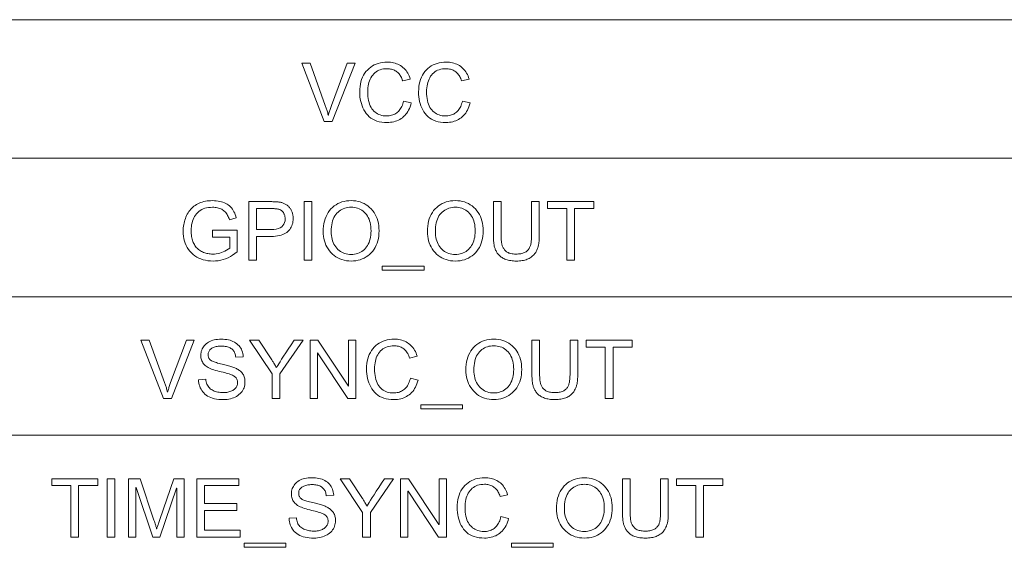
# Model space of a CAD drawing. Extents: x 0 to 841, y 0 to 594.
# Tile 52 of 69: x 768 to 802, y 373 to 391. Entities that reach past the tile are written whole.
import ezdxf

# ---------------------------------------------------------------- set-up
doc = ezdxf.new("R2010")
doc.units = 0

msp = doc.modelspace()

# ---------------------------------------------------------------- linework, layer by layer
at = {"color": 7, "lineweight": 13}
for p, q in [((726.261, 391.494), (821.047, 391.494)), ((726.261, 386.75), (821.047, 386.75)), ((726.261, 382.007), (821.047, 382.007)), ((726.261, 377.263), (821.047, 377.263))]:
    msp.add_line(p, q, dxfattribs=at)
for points in [[(779.994, 390.008), (779.211, 388.008), (778.941, 388.008), (778.166, 390.008), (778.451, 390.008), (778.971, 388.555), (778.983, 388.526), (778.994, 388.497), (779.005, 388.467), (779.016, 388.436), (779.026, 388.404), (779.037, 388.37), (779.047, 388.336), (779.056, 388.301), (779.066, 388.265), (779.075, 388.229), (779.08, 388.229), (779.089, 388.261), (779.097, 388.293), (779.107, 388.325), (779.116, 388.357), (779.127, 388.39), (779.137, 388.423), (779.148, 388.455), (779.16, 388.488), (779.172, 388.521), (779.184, 388.555), (779.726, 390.008)], [(781.922, 388.642), (781.903, 388.576), (781.882, 388.514), (781.858, 388.455), (781.831, 388.4), (781.802, 388.348), (781.77, 388.299), (781.736, 388.254), (781.699, 388.212), (781.659, 388.174), (781.617, 388.139), (781.573, 388.108), (781.527, 388.08), (781.479, 388.055), (781.429, 388.033), (781.378, 388.015), (781.325, 388), (781.27, 387.988), (781.213, 387.98), (781.155, 387.975), (781.095, 387.973), (781, 387.977), (780.909, 387.986), (780.825, 388.001), (780.745, 388.023), (780.671, 388.05), (780.602, 388.084), (780.538, 388.124), (780.48, 388.17), (780.427, 388.223), (780.38, 388.281), (780.337, 388.344), (780.299, 388.409), (780.265, 388.477), (780.236, 388.547), (780.211, 388.62), (780.191, 388.695), (780.175, 388.773), (780.164, 388.853), (780.157, 388.936), (780.155, 389.021), (780.158, 389.115), (780.166, 389.204), (780.179, 389.29), (780.197, 389.371), (780.221, 389.448), (780.25, 389.521), (780.285, 389.59), (780.324, 389.654), (780.369, 389.715), (780.419, 389.771), (780.474, 389.822), (780.531, 389.868), (780.591, 389.909), (780.655, 389.944), (780.721, 389.974), (780.79, 389.998), (780.863, 390.017), (780.938, 390.031), (781.016, 390.039), (781.098, 390.042), (781.155, 390.04), (781.211, 390.036), (781.266, 390.028), (781.318, 390.018), (781.369, 390.004), (781.418, 389.988), (781.465, 389.969), (781.511, 389.947), (781.555, 389.921), (781.597, 389.893), (781.638, 389.862), (781.675, 389.828), (781.711, 389.791), (781.743, 389.752), (781.774, 389.71), (781.801, 389.665), (781.827, 389.617), (781.85, 389.567), (781.87, 389.514), (781.888, 389.458), (781.629, 389.396), (781.615, 389.437), (781.6, 389.476), (781.583, 389.512), (781.565, 389.547), (781.546, 389.579), (781.526, 389.61), (781.504, 389.638), (781.48, 389.664), (781.456, 389.688), (781.429, 389.71), (781.402, 389.73), (781.373, 389.748), (781.343, 389.764), (781.312, 389.777), (781.279, 389.789), (781.245, 389.798), (781.21, 389.806), (781.173, 389.811), (781.135, 389.814), (781.095, 389.815), (781.031, 389.813), (780.971, 389.807), (780.913, 389.796), (780.859, 389.781), (780.807, 389.762), (780.759, 389.738), (780.714, 389.71), (780.673, 389.678), (780.634, 389.641), (780.599, 389.6), (780.566, 389.556), (780.538, 389.509), (780.512, 389.458), (780.49, 389.405), (780.472, 389.349), (780.457, 389.29), (780.445, 389.228), (780.436, 389.163), (780.431, 389.095), (780.429, 389.024), (780.431, 388.943), (780.437, 388.866), (780.445, 388.793), (780.458, 388.724), (780.474, 388.66), (780.494, 388.6), (780.517, 388.544), (780.543, 388.493), (780.574, 388.446), (780.607, 388.403), (780.644, 388.365), (780.683, 388.33), (780.724, 388.3), (780.767, 388.273), (780.813, 388.251), (780.86, 388.232), (780.91, 388.218), (780.962, 388.208), (781.016, 388.202), (781.072, 388.2), (781.118, 388.201), (781.162, 388.205), (781.205, 388.211), (781.246, 388.22), (781.285, 388.232), (781.322, 388.246), (781.357, 388.262), (781.391, 388.281), (781.423, 388.303), (781.453, 388.327), (781.482, 388.353), (781.508, 388.383), (781.533, 388.414), (781.557, 388.449), (781.578, 388.486), (781.598, 388.525), (781.616, 388.567), (781.632, 388.612), (781.646, 388.659), (781.659, 388.709)], [(783.94, 388.642), (783.921, 388.576), (783.9, 388.514), (783.876, 388.455), (783.849, 388.4), (783.82, 388.348), (783.788, 388.299), (783.754, 388.254), (783.717, 388.212), (783.677, 388.174), (783.635, 388.139), (783.59, 388.108), (783.544, 388.08), (783.496, 388.055), (783.447, 388.033), (783.396, 388.015), (783.342, 388), (783.288, 387.988), (783.231, 387.98), (783.173, 387.975), (783.113, 387.973), (783.017, 387.977), (782.927, 387.986), (782.842, 388.001), (782.763, 388.023), (782.688, 388.05), (782.62, 388.084), (782.556, 388.124), (782.498, 388.17), (782.445, 388.223), (782.397, 388.281), (782.355, 388.344), (782.317, 388.409), (782.283, 388.477), (782.254, 388.547), (782.229, 388.62), (782.209, 388.695), (782.193, 388.773), (782.182, 388.853), (782.175, 388.936), (782.173, 389.021), (782.176, 389.115), (782.184, 389.204), (782.197, 389.29), (782.215, 389.371), (782.239, 389.448), (782.268, 389.521), (782.302, 389.59), (782.342, 389.654), (782.387, 389.715), (782.437, 389.771), (782.491, 389.822), (782.549, 389.868), (782.609, 389.909), (782.672, 389.944), (782.739, 389.974), (782.808, 389.998), (782.88, 390.017), (782.956, 390.031), (783.034, 390.039), (783.116, 390.042), (783.173, 390.04), (783.229, 390.036), (783.283, 390.028), (783.336, 390.018), (783.386, 390.004), (783.436, 389.988), (783.483, 389.969), (783.529, 389.947), (783.573, 389.921), (783.615, 389.893), (783.655, 389.862), (783.693, 389.828), (783.728, 389.791), (783.761, 389.752), (783.791, 389.71), (783.819, 389.665), (783.844, 389.617), (783.867, 389.567), (783.888, 389.514), (783.906, 389.458), (783.646, 389.396), (783.633, 389.437), (783.617, 389.476), (783.601, 389.512), (783.583, 389.547), (783.564, 389.579), (783.543, 389.61), (783.521, 389.638), (783.498, 389.664), (783.473, 389.688), (783.447, 389.71), (783.42, 389.73), (783.391, 389.748), (783.361, 389.764), (783.33, 389.777), (783.297, 389.789), (783.263, 389.798), (783.227, 389.806), (783.19, 389.811), (783.152, 389.814), (783.113, 389.815), (783.049, 389.813), (782.988, 389.807), (782.931, 389.796), (782.876, 389.781), (782.825, 389.762), (782.777, 389.738), (782.732, 389.71), (782.69, 389.678), (782.652, 389.641), (782.616, 389.6), (782.584, 389.556), (782.555, 389.509), (782.53, 389.458), (782.508, 389.405), (782.49, 389.349), (782.474, 389.29), (782.462, 389.228), (782.454, 389.163), (782.449, 389.095), (782.447, 389.024), (782.449, 388.943), (782.454, 388.866), (782.463, 388.793), (782.476, 388.724), (782.492, 388.66), (782.511, 388.6), (782.534, 388.544), (782.561, 388.493), (782.591, 388.446), (782.625, 388.403), (782.662, 388.365), (782.701, 388.33), (782.742, 388.3), (782.785, 388.273), (782.83, 388.251), (782.878, 388.232), (782.928, 388.218), (782.979, 388.208), (783.034, 388.202), (783.09, 388.2), (783.136, 388.201), (783.18, 388.205), (783.223, 388.211), (783.263, 388.22), (783.302, 388.232), (783.34, 388.246), (783.375, 388.262), (783.409, 388.281), (783.441, 388.303), (783.471, 388.327), (783.5, 388.353), (783.526, 388.383), (783.551, 388.414), (783.574, 388.449), (783.596, 388.486), (783.615, 388.525), (783.633, 388.567), (783.649, 388.612), (783.664, 388.659), (783.676, 388.709)], [(775.953, 383.544), (775.877, 383.484), (775.799, 383.431), (775.72, 383.384), (775.64, 383.343), (775.558, 383.308), (775.474, 383.28), (775.389, 383.258), (775.303, 383.242), (775.216, 383.233), (775.127, 383.23), (775.036, 383.233), (774.95, 383.241), (774.867, 383.255), (774.787, 383.275), (774.711, 383.3), (774.639, 383.331), (774.57, 383.367), (774.505, 383.409), (774.443, 383.457), (774.385, 383.51), (774.332, 383.568), (774.284, 383.63), (774.241, 383.695), (774.205, 383.764), (774.174, 383.837), (774.148, 383.913), (774.129, 383.993), (774.115, 384.077), (774.106, 384.165), (774.103, 384.256), (774.104, 384.312), (774.108, 384.368), (774.114, 384.423), (774.122, 384.477), (774.132, 384.53), (774.145, 384.582), (774.16, 384.634), (774.177, 384.685), (774.197, 384.735), (774.219, 384.785), (774.243, 384.832), (774.269, 384.878), (774.298, 384.921), (774.328, 384.963), (774.361, 385.002), (774.396, 385.039), (774.433, 385.073), (774.473, 385.106), (774.515, 385.136), (774.558, 385.164), (774.604, 385.189), (774.652, 385.212), (774.702, 385.232), (774.754, 385.25), (774.808, 385.265), (774.864, 385.277), (774.922, 385.286), (774.982, 385.293), (775.044, 385.297), (775.107, 385.298), (775.174, 385.297), (775.237, 385.292), (775.298, 385.285), (775.356, 385.274), (775.411, 385.261), (775.464, 385.245), (775.514, 385.226), (775.561, 385.203), (775.606, 385.178), (775.648, 385.15), (775.688, 385.119), (775.725, 385.085), (775.759, 385.048), (775.79, 385.008), (775.819, 384.965), (775.845, 384.919), (775.869, 384.87), (775.89, 384.819), (775.908, 384.764), (775.923, 384.706), (775.686, 384.639), (775.674, 384.681), (775.66, 384.721), (775.644, 384.759), (775.627, 384.795), (775.608, 384.828), (775.587, 384.859), (775.564, 384.889), (775.54, 384.916), (775.513, 384.94), (775.485, 384.963), (775.456, 384.984), (775.424, 385.002), (775.391, 385.019), (775.355, 385.033), (775.319, 385.045), (775.28, 385.054), (775.239, 385.062), (775.197, 385.067), (775.153, 385.071), (775.107, 385.072), (775.037, 385.069), (774.97, 385.063), (774.906, 385.052), (774.847, 385.036), (774.79, 385.016), (774.737, 384.992), (774.688, 384.963), (774.643, 384.93), (774.6, 384.893), (774.562, 384.851), (774.527, 384.805), (774.495, 384.757), (774.468, 384.706), (774.444, 384.652), (774.424, 384.596), (774.407, 384.536), (774.394, 384.474), (774.385, 384.41), (774.379, 384.342), (774.378, 384.272), (774.378, 384.22), (774.381, 384.169), (774.386, 384.12), (774.392, 384.073), (774.4, 384.027), (774.41, 383.984), (774.421, 383.942), (774.435, 383.902), (774.45, 383.864), (774.467, 383.827), (774.486, 383.793), (774.506, 383.76), (774.528, 383.729), (774.552, 383.699), (774.578, 383.672), (774.605, 383.646), (774.634, 383.622), (774.665, 383.599), (774.697, 383.578), (774.732, 383.559), (774.767, 383.542), (774.803, 383.527), (774.84, 383.513), (774.877, 383.501), (774.915, 383.491), (774.953, 383.483), (774.992, 383.477), (775.032, 383.472), (775.072, 383.47), (775.113, 383.469), (775.175, 383.471), (775.237, 383.477), (775.297, 383.487), (775.357, 383.502), (775.416, 383.52), (775.474, 383.543), (775.531, 383.57), (775.587, 383.601), (775.642, 383.636), (775.697, 383.675), (775.697, 384.046), (775.107, 384.046), (775.107, 384.285), (775.953, 384.285)], [(776.348, 385.264), (777.102, 385.264), (777.137, 385.264), (777.172, 385.263), (777.205, 385.262), (777.237, 385.261), (777.268, 385.26), (777.299, 385.258), (777.328, 385.255), (777.356, 385.253), (777.383, 385.25), (777.41, 385.246), (777.435, 385.242), (777.46, 385.237), (777.485, 385.231), (777.51, 385.223), (777.534, 385.214), (777.558, 385.205), (777.581, 385.194), (777.604, 385.182), (777.627, 385.169), (777.649, 385.154), (777.671, 385.139), (777.691, 385.122), (777.711, 385.105), (777.729, 385.086), (777.746, 385.067), (777.762, 385.046), (777.777, 385.024), (777.791, 385.001), (777.804, 384.977), (777.816, 384.952), (777.827, 384.927), (777.837, 384.901), (777.845, 384.875), (777.852, 384.848), (777.859, 384.822), (777.864, 384.795), (777.868, 384.768), (777.871, 384.741), (777.872, 384.713), (777.873, 384.686), (777.871, 384.631), (777.866, 384.579), (777.857, 384.529), (777.844, 384.482), (777.828, 384.436), (777.809, 384.393), (777.786, 384.352), (777.759, 384.313), (777.729, 384.276), (777.695, 384.242), (777.657, 384.21), (777.615, 384.181), (777.569, 384.156), (777.518, 384.135), (777.463, 384.116), (777.404, 384.101), (777.34, 384.089), (777.272, 384.081), (777.2, 384.076), (777.124, 384.074), (776.612, 384.074), (776.612, 383.264), (776.348, 383.264)], [(778.518, 383.264), (778.252, 383.264), (778.252, 385.264), (778.518, 385.264)], [(779.862, 385.298), (779.944, 385.295), (780.024, 385.287), (780.1, 385.272), (780.174, 385.253), (780.244, 385.227), (780.311, 385.195), (780.375, 385.158), (780.436, 385.116), (780.494, 385.067), (780.549, 385.013), (780.6, 384.954), (780.646, 384.892), (780.686, 384.826), (780.721, 384.756), (780.75, 384.683), (780.774, 384.606), (780.793, 384.525), (780.806, 384.441), (780.814, 384.353), (780.817, 384.261), (780.814, 384.17), (780.806, 384.083), (780.793, 383.999), (780.774, 383.918), (780.75, 383.842), (780.72, 383.769), (780.685, 383.699), (780.645, 383.634), (780.599, 383.571), (780.548, 383.513), (780.493, 383.459), (780.435, 383.411), (780.373, 383.369), (780.309, 383.332), (780.242, 383.301), (780.172, 383.275), (780.099, 383.255), (780.023, 383.241), (779.944, 383.233), (779.862, 383.23), (779.777, 383.233), (779.696, 383.242), (779.618, 383.256), (779.543, 383.277), (779.472, 383.303), (779.404, 383.336), (779.339, 383.374), (779.278, 383.418), (779.22, 383.468), (779.166, 383.523), (779.116, 383.583), (779.071, 383.646), (779.032, 383.711), (778.998, 383.779), (778.969, 383.849), (778.945, 383.922), (778.927, 383.997), (778.913, 384.076), (778.905, 384.156), (778.903, 384.239), (778.905, 384.336), (778.913, 384.428), (778.927, 384.516), (778.945, 384.6), (778.969, 384.68), (778.999, 384.755), (779.034, 384.826), (779.073, 384.893), (779.119, 384.956), (779.169, 385.015), (779.224, 385.069), (779.283, 385.117), (779.344, 385.159), (779.408, 385.196), (779.476, 385.227), (779.547, 385.253), (779.621, 385.273), (779.698, 385.287), (779.778, 385.295)], [(783.432, 385.298), (783.515, 385.295), (783.594, 385.287), (783.67, 385.272), (783.744, 385.253), (783.814, 385.227), (783.881, 385.195), (783.946, 385.158), (784.007, 385.116), (784.065, 385.067), (784.12, 385.013), (784.171, 384.954), (784.216, 384.892), (784.256, 384.826), (784.291, 384.756), (784.32, 384.683), (784.344, 384.606), (784.363, 384.525), (784.376, 384.441), (784.384, 384.353), (784.387, 384.261), (784.384, 384.17), (784.376, 384.083), (784.363, 383.999), (784.344, 383.918), (784.32, 383.842), (784.29, 383.769), (784.255, 383.699), (784.215, 383.634), (784.169, 383.571), (784.118, 383.513), (784.063, 383.459), (784.005, 383.411), (783.944, 383.369), (783.88, 383.332), (783.812, 383.301), (783.742, 383.275), (783.669, 383.255), (783.593, 383.241), (783.514, 383.233), (783.432, 383.23), (783.347, 383.233), (783.266, 383.242), (783.188, 383.256), (783.113, 383.277), (783.042, 383.303), (782.974, 383.336), (782.91, 383.374), (782.848, 383.418), (782.791, 383.468), (782.736, 383.523), (782.686, 383.583), (782.642, 383.646), (782.602, 383.711), (782.568, 383.779), (782.539, 383.849), (782.515, 383.922), (782.497, 383.997), (782.484, 384.076), (782.476, 384.156), (782.473, 384.239), (782.476, 384.336), (782.484, 384.428), (782.497, 384.516), (782.516, 384.6), (782.54, 384.68), (782.569, 384.755), (782.604, 384.826), (782.644, 384.893), (782.689, 384.956), (782.74, 385.015), (782.795, 385.069), (782.853, 385.117), (782.914, 385.159), (782.979, 385.196), (783.046, 385.227), (783.117, 385.253), (783.191, 385.273), (783.268, 385.287), (783.349, 385.295)], [(786.309, 384.107), (786.309, 384.077), (786.309, 384.046), (786.308, 384.017), (786.307, 383.988), (786.305, 383.959), (786.303, 383.931), (786.301, 383.903), (786.298, 383.875), (786.296, 383.848), (786.292, 383.822), (786.288, 383.796), (786.283, 383.769), (786.277, 383.743), (786.27, 383.716), (786.261, 383.689), (786.252, 383.662), (786.241, 383.635), (786.229, 383.608), (786.216, 383.58), (786.202, 383.553), (786.187, 383.525), (786.169, 383.499), (786.15, 383.474), (786.129, 383.449), (786.106, 383.426), (786.082, 383.403), (786.055, 383.381), (786.027, 383.361), (785.997, 383.341), (785.965, 383.322), (785.931, 383.305), (785.895, 383.289), (785.856, 383.275), (785.816, 383.263), (785.773, 383.253), (785.728, 383.245), (785.681, 383.238), (785.632, 383.234), (785.58, 383.231), (785.526, 383.23), (785.474, 383.231), (785.423, 383.233), (785.375, 383.237), (785.329, 383.243), (785.285, 383.25), (785.243, 383.259), (785.203, 383.27), (785.165, 383.282), (785.129, 383.296), (785.095, 383.312), (785.063, 383.329), (785.033, 383.346), (785.005, 383.365), (784.978, 383.385), (784.953, 383.406), (784.93, 383.427), (784.909, 383.45), (784.889, 383.473), (784.871, 383.498), (784.855, 383.523), (784.84, 383.549), (784.827, 383.576), (784.814, 383.602), (784.803, 383.629), (784.792, 383.656), (784.783, 383.683), (784.775, 383.71), (784.768, 383.738), (784.762, 383.765), (784.758, 383.793), (784.753, 383.822), (784.75, 383.851), (784.747, 383.881), (784.744, 383.911), (784.742, 383.942), (784.74, 383.974), (784.738, 384.006), (784.737, 384.039), (784.737, 384.073), (784.736, 384.107), (784.736, 385.264), (785.001, 385.264), (785.001, 384.111), (785.001, 384.076), (785.002, 384.041), (785.003, 384.008), (785.005, 383.975), (785.008, 383.944), (785.01, 383.913), (785.014, 383.884), (785.018, 383.855), (785.022, 383.827), (785.027, 383.801), (785.033, 383.775), (785.041, 383.75), (785.05, 383.725), (785.061, 383.701), (785.074, 383.678), (785.089, 383.655), (785.105, 383.633), (785.123, 383.611), (785.142, 383.59), (785.163, 383.57), (785.187, 383.55), (785.212, 383.533), (785.24, 383.518), (785.271, 383.505), (785.304, 383.494), (785.339, 383.485), (785.377, 383.478), (785.417, 383.473), (785.46, 383.47), (785.504, 383.469), (785.55, 383.469), (785.593, 383.472), (785.634, 383.476), (785.673, 383.482), (785.709, 383.489), (785.743, 383.498), (785.774, 383.508), (785.803, 383.52), (785.83, 383.534), (785.855, 383.549), (785.878, 383.566), (785.899, 383.584), (785.918, 383.602), (785.936, 383.622), (785.952, 383.643), (785.966, 383.665), (785.979, 383.688), (785.99, 383.712), (786, 383.738), (786.008, 383.764), (786.015, 383.792), (786.021, 383.821), (786.026, 383.852), (786.031, 383.884), (786.034, 383.918), (786.038, 383.954), (786.04, 383.991), (786.042, 384.029), (786.043, 384.069), (786.043, 384.111), (786.043, 385.264), (786.309, 385.264)], [(788.178, 385.027), (787.517, 385.027), (787.517, 383.264), (787.251, 383.264), (787.251, 385.027), (786.594, 385.027), (786.594, 385.264), (788.178, 385.264)], [(776.612, 384.312), (777.127, 384.312), (777.216, 384.315), (777.296, 384.326), (777.367, 384.345), (777.429, 384.37), (777.481, 384.403), (777.523, 384.443), (777.556, 384.491), (777.58, 384.546), (777.594, 384.608), (777.599, 384.677), (777.598, 384.701), (777.596, 384.724), (777.593, 384.747), (777.589, 384.769), (777.583, 384.79), (777.576, 384.811), (777.568, 384.832), (777.559, 384.852), (777.549, 384.871), (777.537, 384.89), (777.525, 384.907), (777.512, 384.924), (777.498, 384.939), (777.484, 384.952), (777.469, 384.964), (777.453, 384.975), (777.438, 384.984), (777.421, 384.992), (777.404, 384.999), (777.386, 385.004), (777.368, 385.008), (777.347, 385.012), (777.325, 385.016), (777.301, 385.019), (777.275, 385.021), (777.248, 385.023), (777.219, 385.025), (777.188, 385.026), (777.155, 385.026), (777.121, 385.027), (776.612, 385.027)], [(779.859, 383.456), (779.919, 383.459), (779.976, 383.465), (780.031, 383.476), (780.084, 383.49), (780.135, 383.51), (780.183, 383.533), (780.229, 383.561), (780.272, 383.593), (780.313, 383.629), (780.352, 383.669), (780.388, 383.713), (780.42, 383.761), (780.449, 383.812), (780.473, 383.866), (780.494, 383.924), (780.512, 383.985), (780.525, 384.049), (780.535, 384.116), (780.54, 384.187), (780.543, 384.261), (780.541, 384.338), (780.535, 384.41), (780.525, 384.479), (780.512, 384.545), (780.494, 384.606), (780.473, 384.665), (780.448, 384.719), (780.419, 384.77), (780.386, 384.818), (780.35, 384.862), (780.31, 384.901), (780.268, 384.937), (780.225, 384.969), (780.179, 384.996), (780.132, 385.019), (780.082, 385.038), (780.031, 385.053), (779.977, 385.063), (779.922, 385.07), (779.865, 385.072), (779.806, 385.07), (779.749, 385.063), (779.694, 385.053), (779.642, 385.039), (779.591, 385.02), (779.543, 384.998), (779.497, 384.971), (779.453, 384.94), (779.411, 384.905), (779.371, 384.866), (779.334, 384.822), (779.301, 384.774), (779.272, 384.722), (779.247, 384.666), (779.225, 384.605), (779.208, 384.539), (779.194, 384.47), (779.185, 384.396), (779.179, 384.317), (779.177, 384.234), (779.179, 384.166), (779.185, 384.1), (779.194, 384.037), (779.207, 383.977), (779.224, 383.919), (779.245, 383.864), (779.27, 383.812), (779.298, 383.763), (779.331, 383.716), (779.367, 383.671), (779.406, 383.63), (779.447, 383.594), (779.491, 383.562), (779.536, 383.534), (779.585, 383.51), (779.635, 383.491), (779.688, 383.476), (779.743, 383.465), (779.8, 383.459)], [(783.429, 383.456), (783.489, 383.459), (783.547, 383.465), (783.602, 383.476), (783.654, 383.49), (783.705, 383.51), (783.753, 383.533), (783.799, 383.561), (783.842, 383.593), (783.884, 383.629), (783.923, 383.669), (783.958, 383.713), (783.991, 383.761), (784.019, 383.812), (784.044, 383.866), (784.065, 383.924), (784.082, 383.985), (784.095, 384.049), (784.105, 384.116), (784.111, 384.187), (784.113, 384.261), (784.111, 384.338), (784.105, 384.41), (784.096, 384.479), (784.082, 384.545), (784.065, 384.606), (784.043, 384.665), (784.018, 384.719), (783.989, 384.77), (783.957, 384.818), (783.92, 384.862), (783.88, 384.901), (783.839, 384.937), (783.795, 384.969), (783.75, 384.996), (783.702, 385.019), (783.653, 385.038), (783.601, 385.053), (783.548, 385.063), (783.492, 385.07), (783.435, 385.072), (783.376, 385.07), (783.319, 385.063), (783.264, 385.053), (783.212, 385.039), (783.161, 385.02), (783.113, 384.998), (783.067, 384.971), (783.023, 384.94), (782.981, 384.905), (782.941, 384.866), (782.904, 384.822), (782.871, 384.774), (782.842, 384.722), (782.817, 384.666), (782.796, 384.605), (782.778, 384.539), (782.765, 384.47), (782.755, 384.396), (782.749, 384.317), (782.747, 384.234), (782.749, 384.166), (782.755, 384.1), (782.764, 384.037), (782.778, 383.977), (782.795, 383.919), (782.816, 383.864), (782.84, 383.812), (782.869, 383.763), (782.901, 383.716), (782.937, 383.671), (782.976, 383.63), (783.017, 383.594), (783.061, 383.562), (783.107, 383.534), (783.155, 383.51), (783.205, 383.491), (783.258, 383.476), (783.313, 383.465), (783.37, 383.459)], [(782.358, 382.915), (780.929, 382.915), (780.929, 383.054), (782.358, 383.054)], [(774.483, 380.521), (773.7, 378.521), (773.43, 378.521), (772.655, 380.521), (772.94, 380.521), (773.46, 379.068), (773.472, 379.039), (773.483, 379.01), (773.494, 378.98), (773.505, 378.949), (773.515, 378.917), (773.526, 378.883), (773.536, 378.849), (773.545, 378.814), (773.555, 378.778), (773.564, 378.742), (773.569, 378.742), (773.578, 378.774), (773.587, 378.806), (773.596, 378.838), (773.606, 378.87), (773.616, 378.903), (773.626, 378.936), (773.637, 378.968), (773.649, 379.001), (773.661, 379.034), (773.673, 379.068), (774.215, 380.521)], [(775.905, 379.934), (775.901, 379.971), (775.894, 380.007), (775.886, 380.04), (775.875, 380.072), (775.862, 380.101), (775.847, 380.129), (775.831, 380.155), (775.811, 380.179), (775.79, 380.201), (775.767, 380.221), (775.742, 380.239), (775.714, 380.256), (775.685, 380.27), (775.653, 380.283), (775.619, 380.293), (775.584, 380.302), (775.546, 380.309), (775.506, 380.313), (775.463, 380.316), (775.419, 380.317), (775.379, 380.316), (775.34, 380.314), (775.303, 380.31), (775.268, 380.305), (775.234, 380.298), (775.201, 380.29), (775.17, 380.28), (775.141, 380.268), (775.113, 380.255), (775.086, 380.241), (775.062, 380.225), (775.04, 380.208), (775.021, 380.189), (775.004, 380.169), (774.99, 380.147), (774.979, 380.124), (774.97, 380.1), (774.963, 380.074), (774.959, 380.047), (774.958, 380.018), (774.959, 379.993), (774.962, 379.969), (774.967, 379.947), (774.974, 379.925), (774.983, 379.905), (774.994, 379.887), (775.007, 379.869), (775.021, 379.853), (775.038, 379.839), (775.057, 379.825), (775.079, 379.813), (775.104, 379.8), (775.133, 379.787), (775.165, 379.775), (775.201, 379.762), (775.241, 379.75), (775.284, 379.737), (775.331, 379.724), (775.381, 379.712), (775.436, 379.699), (775.484, 379.688), (775.531, 379.677), (775.576, 379.666), (775.62, 379.655), (775.661, 379.644), (775.701, 379.633), (775.738, 379.622), (775.774, 379.61), (775.808, 379.599), (775.841, 379.587), (775.872, 379.575), (775.902, 379.562), (775.931, 379.547), (775.959, 379.531), (775.986, 379.514), (776.013, 379.496), (776.038, 379.476), (776.063, 379.455), (776.087, 379.433), (776.109, 379.409), (776.131, 379.384), (776.15, 379.358), (776.167, 379.329), (776.181, 379.3), (776.193, 379.268), (776.203, 379.235), (776.211, 379.2), (776.217, 379.163), (776.22, 379.125), (776.221, 379.085), (776.219, 379.035), (776.213, 378.986), (776.203, 378.939), (776.189, 378.893), (776.17, 378.849), (776.147, 378.807), (776.121, 378.767), (776.09, 378.729), (776.055, 378.692), (776.016, 378.657), (775.974, 378.625), (775.929, 378.596), (775.882, 378.57), (775.832, 378.548), (775.78, 378.529), (775.725, 378.514), (775.667, 378.502), (775.608, 378.493), (775.545, 378.488), (775.481, 378.486), (775.398, 378.488), (775.32, 378.494), (775.247, 378.503), (775.177, 378.517), (775.112, 378.534), (775.051, 378.554), (774.994, 378.579), (774.942, 378.607), (774.894, 378.639), (774.85, 378.675), (774.81, 378.713), (774.774, 378.754), (774.742, 378.798), (774.714, 378.843), (774.69, 378.891), (774.669, 378.941), (774.653, 378.993), (774.641, 379.048), (774.632, 379.104), (774.628, 379.163), (774.879, 379.185), (774.884, 379.138), (774.892, 379.094), (774.903, 379.053), (774.917, 379.014), (774.934, 378.977), (774.954, 378.944), (774.977, 378.913), (775.003, 378.884), (775.032, 378.858), (775.065, 378.835), (775.099, 378.814), (775.134, 378.795), (775.171, 378.779), (775.21, 378.765), (775.25, 378.753), (775.291, 378.743), (775.333, 378.735), (775.378, 378.73), (775.423, 378.726), (775.47, 378.725), (775.513, 378.726), (775.555, 378.729), (775.595, 378.733), (775.634, 378.74), (775.671, 378.748), (775.706, 378.758), (775.739, 378.77), (775.771, 378.784), (775.801, 378.799), (775.829, 378.817), (775.855, 378.836), (775.879, 378.856), (775.899, 378.877), (775.917, 378.9), (775.932, 378.924), (775.944, 378.95), (775.954, 378.977), (775.961, 379.005), (775.965, 379.034), (775.966, 379.065), (775.965, 379.097), (775.961, 379.127), (775.953, 379.155), (775.943, 379.182), (775.93, 379.206), (775.915, 379.229), (775.896, 379.251), (775.875, 379.27), (775.85, 379.288), (775.823, 379.304), (775.792, 379.319), (775.758, 379.334), (775.72, 379.348), (775.677, 379.363), (775.631, 379.378), (775.581, 379.393), (775.527, 379.408), (775.469, 379.422), (775.408, 379.437), (775.342, 379.452), (775.276, 379.467), (775.215, 379.483), (775.157, 379.501), (775.102, 379.52), (775.052, 379.539), (775.005, 379.561), (774.962, 379.583), (774.923, 379.606), (774.887, 379.631), (774.856, 379.657), (774.828, 379.684), (774.802, 379.713), (774.78, 379.743), (774.761, 379.775), (774.744, 379.809), (774.731, 379.844), (774.72, 379.881), (774.713, 379.919), (774.709, 379.959), (774.707, 380.001), (774.709, 380.048), (774.715, 380.093), (774.724, 380.137), (774.737, 380.18), (774.754, 380.22), (774.775, 380.259), (774.799, 380.296), (774.828, 380.332), (774.86, 380.366), (774.895, 380.398), (774.934, 380.428), (774.976, 380.454), (775.021, 380.478), (775.068, 380.498), (775.118, 380.515), (775.17, 380.53), (775.226, 380.541), (775.284, 380.548), (775.345, 380.553), (775.408, 380.555), (775.474, 380.553), (775.536, 380.548), (775.596, 380.541), (775.654, 380.53), (775.709, 380.516), (775.761, 380.498), (775.81, 380.478), (775.858, 380.455), (775.902, 380.428), (775.944, 380.398), (775.982, 380.366), (776.017, 380.331), (776.048, 380.293), (776.075, 380.252), (776.099, 380.209), (776.118, 380.164), (776.134, 380.115), (776.146, 380.064), (776.154, 380.011), (776.159, 379.954)], [(778.213, 380.521), (777.417, 379.368), (777.417, 378.521), (777.15, 378.521), (777.15, 379.368), (776.38, 380.521), (776.702, 380.521), (777.141, 379.848), (777.155, 379.827), (777.169, 379.804), (777.183, 379.781), (777.198, 379.756), (777.214, 379.73), (777.23, 379.702), (777.247, 379.673), (777.264, 379.643), (777.281, 379.612), (777.299, 379.579), (777.316, 379.609), (777.342, 379.653), (777.378, 379.711), (777.424, 379.784), (777.479, 379.87), (777.545, 379.972), (777.62, 380.087), (777.705, 380.217), (777.8, 380.362), (777.905, 380.521)], [(780.024, 378.521), (779.752, 378.521), (778.707, 380.091), (778.702, 380.091), (778.702, 378.521), (778.451, 378.521), (778.451, 380.521), (778.721, 380.521), (779.766, 378.95), (779.771, 378.95), (779.771, 380.521), (780.024, 380.521)], [(782.156, 379.155), (782.137, 379.089), (782.116, 379.027), (782.092, 378.968), (782.065, 378.913), (782.036, 378.861), (782.004, 378.812), (781.97, 378.767), (781.933, 378.725), (781.893, 378.687), (781.851, 378.652), (781.807, 378.621), (781.76, 378.593), (781.713, 378.568), (781.663, 378.546), (781.612, 378.528), (781.559, 378.513), (781.504, 378.501), (781.447, 378.493), (781.389, 378.488), (781.329, 378.486), (781.234, 378.49), (781.143, 378.499), (781.058, 378.514), (780.979, 378.536), (780.905, 378.563), (780.836, 378.597), (780.772, 378.637), (780.714, 378.683), (780.661, 378.736), (780.614, 378.794), (780.571, 378.857), (780.533, 378.922), (780.499, 378.99), (780.47, 379.06), (780.445, 379.133), (780.425, 379.208), (780.409, 379.286), (780.398, 379.366), (780.391, 379.449), (780.389, 379.534), (780.392, 379.628), (780.4, 379.717), (780.413, 379.803), (780.431, 379.884), (780.455, 379.961), (780.484, 380.034), (780.519, 380.103), (780.558, 380.167), (780.603, 380.228), (780.653, 380.284), (780.707, 380.335), (780.765, 380.381), (780.825, 380.422), (780.888, 380.457), (780.955, 380.487), (781.024, 380.511), (781.097, 380.53), (781.172, 380.544), (781.25, 380.552), (781.332, 380.555), (781.389, 380.553), (781.445, 380.549), (781.499, 380.541), (781.552, 380.531), (781.603, 380.517), (781.652, 380.501), (781.699, 380.482), (781.745, 380.459), (781.789, 380.434), (781.831, 380.406), (781.871, 380.375), (781.909, 380.341), (781.944, 380.304), (781.977, 380.265), (782.008, 380.223), (782.035, 380.178), (782.061, 380.13), (782.084, 380.08), (782.104, 380.027), (782.122, 379.971), (781.863, 379.909), (781.849, 379.95), (781.834, 379.989), (781.817, 380.025), (781.799, 380.06), (781.78, 380.092), (781.759, 380.122), (781.737, 380.151), (781.714, 380.177), (781.689, 380.201), (781.663, 380.223), (781.636, 380.243), (781.607, 380.261), (781.577, 380.277), (781.546, 380.29), (781.513, 380.302), (781.479, 380.311), (781.443, 380.319), (781.407, 380.324), (781.369, 380.327), (781.329, 380.328), (781.265, 380.326), (781.205, 380.32), (781.147, 380.309), (781.093, 380.294), (781.041, 380.274), (780.993, 380.251), (780.948, 380.223), (780.907, 380.191), (780.868, 380.154), (780.833, 380.113), (780.8, 380.069), (780.772, 380.021), (780.746, 379.971), (780.724, 379.918), (780.706, 379.862), (780.69, 379.803), (780.679, 379.741), (780.67, 379.676), (780.665, 379.608), (780.663, 379.537), (780.665, 379.456), (780.671, 379.378), (780.679, 379.306), (780.692, 379.237), (780.708, 379.173), (780.727, 379.113), (780.751, 379.057), (780.777, 379.006), (780.808, 378.959), (780.841, 378.916), (780.878, 378.878), (780.917, 378.843), (780.958, 378.812), (781.001, 378.786), (781.047, 378.764), (781.094, 378.745), (781.144, 378.731), (781.196, 378.721), (781.25, 378.715), (781.306, 378.713), (781.352, 378.714), (781.396, 378.718), (781.439, 378.724), (781.48, 378.733), (781.519, 378.745), (781.556, 378.759), (781.591, 378.775), (781.625, 378.794), (781.657, 378.816), (781.687, 378.84), (781.716, 378.866), (781.742, 378.896), (781.767, 378.927), (781.791, 378.962), (781.812, 378.999), (781.832, 379.038), (781.849, 379.08), (781.866, 379.125), (781.88, 379.172), (781.893, 379.222)], [(784.752, 380.555), (784.835, 380.552), (784.914, 380.543), (784.99, 380.529), (785.064, 380.509), (785.134, 380.483), (785.201, 380.452), (785.266, 380.415), (785.327, 380.372), (785.385, 380.324), (785.44, 380.27), (785.49, 380.211), (785.536, 380.148), (785.576, 380.082), (785.611, 380.012), (785.64, 379.939), (785.664, 379.862), (785.683, 379.781), (785.696, 379.697), (785.704, 379.609), (785.707, 379.518), (785.704, 379.427), (785.696, 379.339), (785.683, 379.255), (785.664, 379.175), (785.64, 379.098), (785.61, 379.025), (785.575, 378.956), (785.535, 378.89), (785.489, 378.828), (785.438, 378.77), (785.383, 378.716), (785.325, 378.668), (785.264, 378.625), (785.2, 378.588), (785.132, 378.557), (785.062, 378.532), (784.989, 378.512), (784.913, 378.498), (784.834, 378.489), (784.752, 378.486), (784.667, 378.489), (784.586, 378.498), (784.508, 378.513), (784.433, 378.533), (784.362, 378.56), (784.294, 378.592), (784.23, 378.63), (784.168, 378.674), (784.111, 378.724), (784.056, 378.78), (784.006, 378.84), (783.962, 378.902), (783.922, 378.967), (783.888, 379.035), (783.859, 379.105), (783.835, 379.178), (783.817, 379.254), (783.804, 379.332), (783.796, 379.413), (783.793, 379.496), (783.796, 379.592), (783.804, 379.685), (783.817, 379.773), (783.836, 379.856), (783.86, 379.936), (783.889, 380.012), (783.924, 380.083), (783.964, 380.15), (784.009, 380.213), (784.06, 380.272), (784.115, 380.325), (784.173, 380.373), (784.234, 380.416), (784.299, 380.453), (784.366, 380.484), (784.437, 380.509), (784.511, 380.529), (784.588, 380.543), (784.669, 380.552)], [(787.629, 379.364), (787.629, 379.333), (787.629, 379.303), (787.628, 379.273), (787.627, 379.244), (787.625, 379.215), (787.623, 379.187), (787.621, 379.159), (787.618, 379.132), (787.615, 379.105), (787.612, 379.079), (787.608, 379.052), (787.603, 379.026), (787.597, 378.999), (787.59, 378.973), (787.581, 378.946), (787.572, 378.919), (787.561, 378.891), (787.549, 378.864), (787.536, 378.837), (787.522, 378.809), (787.507, 378.782), (787.489, 378.756), (787.47, 378.73), (787.449, 378.706), (787.426, 378.682), (787.402, 378.66), (787.375, 378.638), (787.347, 378.617), (787.317, 378.597), (787.285, 378.579), (787.251, 378.561), (787.215, 378.545), (787.176, 378.532), (787.136, 378.52), (787.093, 378.509), (787.048, 378.501), (787.001, 378.495), (786.952, 378.49), (786.9, 378.487), (786.846, 378.486), (786.794, 378.487), (786.743, 378.49), (786.695, 378.494), (786.649, 378.5), (786.605, 378.507), (786.563, 378.516), (786.523, 378.527), (786.485, 378.539), (786.449, 378.553), (786.415, 378.568), (786.383, 378.585), (786.353, 378.603), (786.325, 378.622), (786.298, 378.641), (786.273, 378.662), (786.25, 378.684), (786.229, 378.706), (786.209, 378.73), (786.191, 378.754), (786.175, 378.78), (786.16, 378.806), (786.147, 378.832), (786.134, 378.858), (786.123, 378.885), (786.112, 378.912), (786.103, 378.939), (786.095, 378.967), (786.088, 378.994), (786.082, 379.022), (786.077, 379.05), (786.073, 379.078), (786.07, 379.107), (786.067, 379.137), (786.064, 379.168), (786.062, 379.199), (786.06, 379.23), (786.058, 379.263), (786.057, 379.296), (786.057, 379.329), (786.056, 379.364), (786.056, 380.521), (786.321, 380.521), (786.321, 379.368), (786.321, 379.332), (786.322, 379.298), (786.323, 379.264), (786.325, 379.232), (786.327, 379.2), (786.33, 379.17), (786.334, 379.14), (786.338, 379.111), (786.342, 379.084), (786.347, 379.057), (786.353, 379.032), (786.361, 379.006), (786.37, 378.982), (786.381, 378.958), (786.394, 378.934), (786.408, 378.912), (786.425, 378.889), (786.443, 378.868), (786.462, 378.847), (786.483, 378.826), (786.507, 378.807), (786.532, 378.79), (786.56, 378.775), (786.591, 378.762), (786.624, 378.75), (786.659, 378.741), (786.697, 378.734), (786.737, 378.729), (786.779, 378.726), (786.824, 378.725), (786.87, 378.726), (786.913, 378.728), (786.954, 378.732), (786.992, 378.738), (787.029, 378.745), (787.063, 378.754), (787.094, 378.765), (787.123, 378.777), (787.15, 378.79), (787.175, 378.806), (787.198, 378.822), (787.219, 378.84), (787.238, 378.859), (787.256, 378.879), (787.272, 378.9), (787.286, 378.922), (787.299, 378.945), (787.31, 378.969), (787.32, 378.994), (787.328, 379.021), (787.335, 379.048), (787.341, 379.077), (787.346, 379.108), (787.351, 379.141), (787.354, 379.175), (787.358, 379.21), (787.36, 379.247), (787.362, 379.286), (787.363, 379.326), (787.363, 379.368), (787.363, 380.521), (787.629, 380.521)], [(789.498, 380.283), (788.837, 380.283), (788.837, 378.521), (788.571, 378.521), (788.571, 380.283), (787.914, 380.283), (787.914, 380.521), (789.498, 380.521)], [(784.749, 378.713), (784.809, 378.715), (784.866, 378.721), (784.922, 378.732), (784.974, 378.747), (785.025, 378.766), (785.073, 378.79), (785.119, 378.817), (785.162, 378.849), (785.204, 378.885), (785.243, 378.926), (785.278, 378.97), (785.311, 379.018), (785.339, 379.068), (785.364, 379.123), (785.385, 379.18), (785.402, 379.241), (785.415, 379.305), (785.425, 379.373), (785.431, 379.444), (785.433, 379.518), (785.431, 379.594), (785.425, 379.667), (785.415, 379.736), (785.402, 379.801), (785.385, 379.863), (785.363, 379.921), (785.338, 379.976), (785.309, 380.027), (785.276, 380.074), (785.24, 380.118), (785.2, 380.158), (785.159, 380.194), (785.115, 380.225), (785.07, 380.253), (785.022, 380.276), (784.973, 380.295), (784.921, 380.309), (784.868, 380.32), (784.812, 380.326), (784.755, 380.328), (784.696, 380.326), (784.639, 380.32), (784.584, 380.31), (784.532, 380.295), (784.481, 380.277), (784.433, 380.254), (784.387, 380.227), (784.343, 380.196), (784.301, 380.161), (784.261, 380.122), (784.224, 380.079), (784.191, 380.031), (784.162, 379.979), (784.137, 379.922), (784.116, 379.861), (784.098, 379.796), (784.085, 379.726), (784.075, 379.652), (784.069, 379.573), (784.067, 379.491), (784.069, 379.422), (784.075, 379.357), (784.084, 379.294), (784.098, 379.233), (784.115, 379.176), (784.135, 379.121), (784.16, 379.069), (784.189, 379.019), (784.221, 378.972), (784.257, 378.928), (784.296, 378.887), (784.337, 378.85), (784.381, 378.818), (784.427, 378.79), (784.475, 378.767), (784.525, 378.747), (784.578, 378.732), (784.633, 378.721), (784.69, 378.715)], [(783.678, 378.171), (782.249, 378.171), (782.249, 378.31), (783.678, 378.31)], [(771.18, 375.54), (770.519, 375.54), (770.519, 373.777), (770.253, 373.777), (770.253, 375.54), (769.597, 375.54), (769.597, 375.777), (771.18, 375.777)], [(771.764, 373.777), (771.498, 373.777), (771.498, 375.777), (771.764, 375.777)], [(774.133, 373.777), (773.882, 373.777), (773.882, 375.451), (773.876, 375.451), (773.3, 373.777), (773.063, 373.777), (772.49, 375.478), (772.482, 375.478), (772.482, 373.777), (772.231, 373.777), (772.231, 375.777), (772.627, 375.777), (773.1, 374.361), (773.115, 374.315), (773.129, 374.274), (773.141, 374.235), (773.153, 374.2), (773.162, 374.169), (773.171, 374.141), (773.178, 374.117), (773.184, 374.096), (773.188, 374.079), (773.191, 374.065), (773.197, 374.065), (773.205, 374.089), (773.213, 374.115), (773.222, 374.142), (773.232, 374.172), (773.242, 374.203), (773.253, 374.236), (773.264, 374.271), (773.277, 374.307), (773.29, 374.345), (773.303, 374.385), (773.781, 375.777), (774.133, 375.777)], [(776.06, 373.777), (774.567, 373.777), (774.567, 375.777), (776.014, 375.777), (776.014, 375.54), (774.831, 375.54), (774.831, 374.928), (775.938, 374.928), (775.938, 374.691), (774.831, 374.691), (774.831, 374.014), (776.06, 374.014)], [(779.009, 375.19), (779.004, 375.228), (778.998, 375.263), (778.989, 375.296), (778.979, 375.328), (778.966, 375.358), (778.951, 375.385), (778.934, 375.411), (778.915, 375.435), (778.894, 375.457), (778.871, 375.478), (778.845, 375.496), (778.818, 375.512), (778.788, 375.527), (778.757, 375.539), (778.723, 375.55), (778.687, 375.558), (778.649, 375.565), (778.609, 375.57), (778.567, 375.573), (778.523, 375.574), (778.483, 375.573), (778.444, 375.571), (778.407, 375.567), (778.371, 375.562), (778.337, 375.555), (778.305, 375.546), (778.274, 375.536), (778.244, 375.525), (778.216, 375.512), (778.19, 375.497), (778.166, 375.481), (778.144, 375.464), (778.125, 375.445), (778.108, 375.425), (778.094, 375.404), (778.082, 375.381), (778.073, 375.356), (778.067, 375.331), (778.063, 375.303), (778.062, 375.275), (778.063, 375.25), (778.066, 375.226), (778.071, 375.203), (778.078, 375.182), (778.086, 375.162), (778.097, 375.143), (778.11, 375.126), (778.125, 375.11), (778.142, 375.095), (778.161, 375.082), (778.182, 375.069), (778.207, 375.057), (778.236, 375.044), (778.269, 375.031), (778.305, 375.019), (778.344, 375.006), (778.388, 374.993), (778.435, 374.981), (778.485, 374.968), (778.539, 374.956), (778.588, 374.945), (778.635, 374.934), (778.68, 374.923), (778.723, 374.912), (778.765, 374.9), (778.804, 374.889), (778.842, 374.878), (778.878, 374.867), (778.912, 374.855), (778.944, 374.844), (778.975, 374.832), (779.005, 374.818), (779.035, 374.804), (779.063, 374.788), (779.09, 374.771), (779.117, 374.752), (779.142, 374.733), (779.167, 374.712), (779.19, 374.689), (779.213, 374.666), (779.234, 374.641), (779.253, 374.614), (779.27, 374.586), (779.285, 374.556), (779.297, 374.524), (779.307, 374.491), (779.315, 374.456), (779.321, 374.42), (779.324, 374.382), (779.325, 374.342), (779.323, 374.291), (779.317, 374.242), (779.307, 374.195), (779.292, 374.15), (779.274, 374.106), (779.251, 374.064), (779.224, 374.024), (779.194, 373.985), (779.159, 373.948), (779.12, 373.913), (779.077, 373.881), (779.033, 373.852), (778.985, 373.826), (778.935, 373.804), (778.883, 373.786), (778.828, 373.77), (778.771, 373.758), (778.711, 373.75), (778.649, 373.745), (778.584, 373.743), (778.502, 373.745), (778.424, 373.75), (778.35, 373.76), (778.281, 373.773), (778.216, 373.79), (778.155, 373.811), (778.098, 373.835), (778.046, 373.863), (777.997, 373.895), (777.953, 373.931), (777.913, 373.97), (777.877, 374.011), (777.845, 374.054), (777.817, 374.1), (777.793, 374.147), (777.773, 374.197), (777.757, 374.25), (777.744, 374.304), (777.736, 374.361), (777.732, 374.42), (777.983, 374.441), (777.988, 374.395), (777.996, 374.351), (778.007, 374.309), (778.021, 374.27), (778.038, 374.234), (778.058, 374.2), (778.081, 374.169), (778.107, 374.141), (778.136, 374.115), (778.168, 374.091), (778.202, 374.071), (778.238, 374.052), (778.275, 374.035), (778.314, 374.021), (778.353, 374.009), (778.395, 373.999), (778.437, 373.992), (778.481, 373.986), (778.527, 373.983), (778.573, 373.982), (778.617, 373.983), (778.659, 373.985), (778.699, 373.99), (778.738, 373.996), (778.774, 374.004), (778.81, 374.015), (778.843, 374.026), (778.875, 374.04), (778.905, 374.056), (778.933, 374.073), (778.959, 374.092), (778.982, 374.112), (779.003, 374.134), (779.021, 374.157), (779.036, 374.181), (779.048, 374.206), (779.058, 374.233), (779.064, 374.261), (779.069, 374.291), (779.07, 374.321), (779.069, 374.353), (779.064, 374.383), (779.057, 374.412), (779.047, 374.438), (779.034, 374.463), (779.018, 374.486), (779, 374.507), (778.978, 374.527), (778.954, 374.544), (778.927, 374.56), (778.896, 374.575), (778.862, 374.59), (778.823, 374.605), (778.781, 374.62), (778.735, 374.635), (778.685, 374.649), (778.631, 374.664), (778.573, 374.679), (778.511, 374.693), (778.446, 374.708), (778.38, 374.723), (778.318, 374.74), (778.26, 374.757), (778.206, 374.776), (778.155, 374.796), (778.109, 374.817), (778.066, 374.839), (778.026, 374.863), (777.991, 374.888), (777.959, 374.913), (777.931, 374.941), (777.906, 374.97), (777.884, 375), (777.864, 375.032), (777.848, 375.066), (777.835, 375.101), (777.824, 375.137), (777.817, 375.176), (777.812, 375.216), (777.811, 375.257), (777.813, 375.304), (777.818, 375.35), (777.828, 375.394), (777.841, 375.436), (777.858, 375.477), (777.879, 375.515), (777.903, 375.553), (777.931, 375.588), (777.963, 375.622), (777.999, 375.654), (778.038, 375.684), (778.08, 375.711), (778.124, 375.734), (778.171, 375.755), (778.221, 375.772), (778.274, 375.786), (778.329, 375.797), (778.388, 375.805), (778.448, 375.81), (778.512, 375.811), (778.577, 375.81), (778.64, 375.805), (778.7, 375.797), (778.757, 375.786), (778.812, 375.772), (778.865, 375.755), (778.914, 375.735), (778.961, 375.711), (779.006, 375.685), (779.047, 375.655), (779.086, 375.622), (779.121, 375.587), (779.152, 375.549), (779.179, 375.509), (779.202, 375.466), (779.222, 375.42), (779.238, 375.372), (779.25, 375.321), (779.258, 375.267), (779.262, 375.211)], [(781.317, 375.777), (780.52, 374.624), (780.52, 373.777), (780.254, 373.777), (780.254, 374.624), (779.483, 375.777), (779.805, 375.777), (780.245, 375.104), (780.258, 375.083), (780.272, 375.061), (780.287, 375.037), (780.302, 375.012), (780.318, 374.986), (780.334, 374.959), (780.35, 374.93), (780.367, 374.9), (780.385, 374.868), (780.403, 374.836), (780.419, 374.865), (780.445, 374.909), (780.481, 374.967), (780.527, 375.04), (780.583, 375.127), (780.648, 375.228), (780.724, 375.344), (780.809, 375.474), (780.904, 375.618), (781.009, 375.777)], [(783.127, 373.777), (782.856, 373.777), (781.811, 375.347), (781.805, 375.347), (781.805, 373.777), (781.554, 373.777), (781.554, 375.777), (781.824, 375.777), (782.869, 374.207), (782.875, 374.207), (782.875, 375.777), (783.127, 375.777)], [(785.26, 374.411), (785.241, 374.346), (785.219, 374.283), (785.195, 374.225), (785.169, 374.169), (785.14, 374.117), (785.108, 374.069), (785.073, 374.024), (785.036, 373.982), (784.997, 373.944), (784.955, 373.909), (784.91, 373.877), (784.864, 373.849), (784.816, 373.824), (784.767, 373.803), (784.715, 373.784), (784.662, 373.769), (784.608, 373.758), (784.551, 373.75), (784.493, 373.745), (784.433, 373.743), (784.337, 373.746), (784.247, 373.755), (784.162, 373.771), (784.083, 373.792), (784.008, 373.82), (783.94, 373.854), (783.876, 373.894), (783.818, 373.94), (783.765, 373.992), (783.717, 374.051), (783.675, 374.113), (783.636, 374.179), (783.603, 374.246), (783.574, 374.317), (783.549, 374.389), (783.529, 374.465), (783.513, 374.542), (783.502, 374.623), (783.495, 374.705), (783.493, 374.791), (783.495, 374.884), (783.503, 374.974), (783.517, 375.059), (783.535, 375.14), (783.559, 375.217), (783.588, 375.29), (783.622, 375.359), (783.662, 375.424), (783.707, 375.484), (783.757, 375.54), (783.811, 375.592), (783.868, 375.638), (783.929, 375.678), (783.992, 375.714), (784.059, 375.743), (784.128, 375.768), (784.2, 375.787), (784.276, 375.8), (784.354, 375.808), (784.436, 375.811), (784.493, 375.81), (784.549, 375.805), (784.603, 375.798), (784.656, 375.787), (784.706, 375.774), (784.755, 375.758), (784.803, 375.738), (784.849, 375.716), (784.893, 375.691), (784.935, 375.662), (784.975, 375.631), (785.013, 375.597), (785.048, 375.561), (785.081, 375.521), (785.111, 375.479), (785.139, 375.434), (785.164, 375.387), (785.187, 375.336), (785.208, 375.283), (785.225, 375.227), (784.966, 375.166), (784.952, 375.207), (784.937, 375.245), (784.921, 375.282), (784.903, 375.316), (784.884, 375.349), (784.863, 375.379), (784.841, 375.407), (784.818, 375.433), (784.793, 375.458), (784.767, 375.48), (784.74, 375.5), (784.711, 375.517), (784.681, 375.533), (784.649, 375.547), (784.617, 375.558), (784.583, 375.568), (784.547, 375.575), (784.51, 375.58), (784.472, 375.584), (784.433, 375.585), (784.369, 375.582), (784.308, 375.576), (784.251, 375.565), (784.196, 375.55), (784.145, 375.531), (784.097, 375.507), (784.052, 375.479), (784.01, 375.447), (783.972, 375.411), (783.936, 375.37), (783.904, 375.325), (783.875, 375.278), (783.85, 375.228), (783.828, 375.174), (783.809, 375.118), (783.794, 375.059), (783.782, 374.997), (783.774, 374.932), (783.769, 374.864), (783.767, 374.793), (783.769, 374.712), (783.774, 374.635), (783.783, 374.562), (783.796, 374.494), (783.812, 374.429), (783.831, 374.37), (783.854, 374.314), (783.881, 374.263), (783.911, 374.215), (783.945, 374.173), (783.982, 374.134), (784.021, 374.099), (784.062, 374.069), (784.105, 374.043), (784.15, 374.02), (784.198, 374.002), (784.247, 373.988), (784.299, 373.978), (784.353, 373.971), (784.41, 373.969), (784.456, 373.971), (784.5, 373.974), (784.543, 373.981), (784.583, 373.99), (784.622, 374.001), (784.66, 374.015), (784.695, 374.032), (784.729, 374.051), (784.761, 374.072), (784.791, 374.096), (784.819, 374.123), (784.846, 374.152), (784.871, 374.184), (784.894, 374.218), (784.916, 374.255), (784.935, 374.295), (784.953, 374.337), (784.969, 374.381), (784.984, 374.428), (784.996, 374.478)], [(787.856, 375.811), (787.938, 375.808), (788.018, 375.8), (788.094, 375.785), (788.167, 375.766), (788.238, 375.74), (788.305, 375.708), (788.369, 375.671), (788.43, 375.629), (788.488, 375.58), (788.543, 375.526), (788.594, 375.467), (788.64, 375.405), (788.68, 375.339), (788.714, 375.269), (788.744, 375.195), (788.768, 375.118), (788.787, 375.038), (788.8, 374.954), (788.808, 374.866), (788.811, 374.774), (788.808, 374.683), (788.8, 374.595), (788.787, 374.512), (788.768, 374.431), (788.744, 374.355), (788.714, 374.282), (788.679, 374.212), (788.639, 374.147), (788.593, 374.084), (788.542, 374.026), (788.487, 373.972), (788.429, 373.924), (788.367, 373.882), (788.303, 373.845), (788.236, 373.814), (788.166, 373.788), (788.093, 373.768), (788.017, 373.754), (787.938, 373.746), (787.856, 373.743), (787.771, 373.746), (787.69, 373.755), (787.612, 373.769), (787.537, 373.79), (787.466, 373.816), (787.398, 373.848), (787.333, 373.887), (787.272, 373.931), (787.214, 373.98), (787.16, 374.036), (787.11, 374.096), (787.065, 374.159), (787.026, 374.224), (786.991, 374.292), (786.963, 374.362), (786.939, 374.435), (786.92, 374.51), (786.907, 374.588), (786.899, 374.669), (786.897, 374.752), (786.899, 374.849), (786.907, 374.941), (786.921, 375.029), (786.939, 375.113), (786.963, 375.193), (786.993, 375.268), (787.027, 375.339), (787.067, 375.406), (787.113, 375.469), (787.163, 375.528), (787.218, 375.582), (787.276, 375.63), (787.338, 375.672), (787.402, 375.709), (787.47, 375.74), (787.541, 375.766), (787.615, 375.786), (787.692, 375.8), (787.772, 375.808)], [(790.733, 374.62), (790.733, 374.59), (790.732, 374.559), (790.731, 374.53), (790.73, 374.5), (790.729, 374.472), (790.727, 374.443), (790.725, 374.416), (790.722, 374.388), (790.719, 374.361), (790.716, 374.335), (790.712, 374.309), (790.707, 374.282), (790.701, 374.256), (790.693, 374.229), (790.685, 374.202), (790.675, 374.175), (790.665, 374.148), (790.653, 374.121), (790.64, 374.093), (790.626, 374.066), (790.61, 374.038), (790.593, 374.012), (790.574, 373.987), (790.553, 373.962), (790.53, 373.939), (790.505, 373.916), (790.479, 373.894), (790.451, 373.874), (790.42, 373.854), (790.388, 373.835), (790.354, 373.818), (790.318, 373.802), (790.28, 373.788), (790.239, 373.776), (790.197, 373.766), (790.152, 373.758), (790.105, 373.751), (790.055, 373.747), (790.004, 373.744), (789.95, 373.743), (789.897, 373.744), (789.847, 373.746), (789.799, 373.75), (789.753, 373.756), (789.708, 373.763), (789.666, 373.772), (789.626, 373.783), (789.588, 373.795), (789.553, 373.809), (789.519, 373.825), (789.487, 373.842), (789.457, 373.859), (789.428, 373.878), (789.402, 373.898), (789.377, 373.919), (789.354, 373.94), (789.332, 373.963), (789.313, 373.986), (789.295, 374.011), (789.279, 374.036), (789.264, 374.062), (789.25, 374.089), (789.238, 374.115), (789.226, 374.142), (789.216, 374.169), (789.207, 374.196), (789.199, 374.223), (789.192, 374.251), (789.186, 374.278), (789.181, 374.306), (789.177, 374.335), (789.174, 374.364), (789.17, 374.394), (789.168, 374.424), (789.165, 374.455), (789.163, 374.487), (789.162, 374.519), (789.161, 374.552), (789.16, 374.586), (789.16, 374.62), (789.16, 375.777), (789.425, 375.777), (789.425, 374.624), (789.425, 374.589), (789.426, 374.554), (789.427, 374.521), (789.429, 374.488), (789.431, 374.457), (789.434, 374.426), (789.437, 374.396), (789.441, 374.368), (789.446, 374.34), (789.451, 374.314), (789.457, 374.288), (789.464, 374.263), (789.474, 374.238), (789.485, 374.214), (789.498, 374.191), (789.512, 374.168), (789.528, 374.146), (789.546, 374.124), (789.566, 374.103), (789.587, 374.083), (789.61, 374.063), (789.636, 374.046), (789.664, 374.031), (789.695, 374.018), (789.728, 374.007), (789.763, 373.998), (789.801, 373.991), (789.841, 373.986), (789.883, 373.983), (789.928, 373.982), (789.974, 373.982), (790.017, 373.985), (790.058, 373.989), (790.096, 373.995), (790.132, 374.002), (790.166, 374.011), (790.198, 374.021), (790.227, 374.033), (790.254, 374.047), (790.279, 374.062), (790.301, 374.079), (790.322, 374.096), (790.342, 374.115), (790.359, 374.135), (790.376, 374.156), (790.39, 374.178), (790.403, 374.201), (790.414, 374.225), (790.424, 374.251), (790.431, 374.277), (790.438, 374.305), (790.444, 374.334), (790.45, 374.365), (790.454, 374.397), (790.458, 374.431), (790.461, 374.466), (790.464, 374.504), (790.466, 374.542), (790.467, 374.582), (790.467, 374.624), (790.467, 375.777), (790.733, 375.777)], [(792.602, 375.54), (791.94, 375.54), (791.94, 373.777), (791.674, 373.777), (791.674, 375.54), (791.018, 375.54), (791.018, 375.777), (792.602, 375.777)], [(787.853, 373.969), (787.913, 373.971), (787.97, 373.978), (788.025, 373.989), (788.078, 374.003), (788.128, 374.023), (788.177, 374.046), (788.222, 374.074), (788.266, 374.106), (788.307, 374.142), (788.346, 374.182), (788.382, 374.226), (788.414, 374.274), (788.443, 374.325), (788.467, 374.379), (788.488, 374.437), (788.505, 374.497), (788.519, 374.562), (788.528, 374.629), (788.534, 374.7), (788.536, 374.774), (788.535, 374.851), (788.529, 374.923), (788.519, 374.992), (788.506, 375.058), (788.488, 375.119), (788.467, 375.178), (788.442, 375.232), (788.413, 375.283), (788.38, 375.331), (788.344, 375.375), (788.304, 375.414), (788.262, 375.45), (788.219, 375.482), (788.173, 375.509), (788.126, 375.532), (788.076, 375.551), (788.025, 375.566), (787.971, 375.576), (787.916, 375.583), (787.858, 375.585), (787.799, 375.583), (787.743, 375.576), (787.688, 375.566), (787.635, 375.552), (787.585, 375.533), (787.537, 375.51), (787.49, 375.484), (787.446, 375.453), (787.404, 375.418), (787.365, 375.379), (787.328, 375.335), (787.295, 375.287), (787.266, 375.235), (787.241, 375.179), (787.219, 375.118), (787.202, 375.052), (787.188, 374.983), (787.179, 374.908), (787.173, 374.83), (787.171, 374.747), (787.173, 374.679), (787.178, 374.613), (787.188, 374.55), (787.201, 374.49), (787.218, 374.432), (787.239, 374.377), (787.264, 374.325), (787.292, 374.276), (787.325, 374.229), (787.361, 374.184), (787.4, 374.143), (787.441, 374.107), (787.484, 374.075), (787.53, 374.047), (787.578, 374.023), (787.629, 374.004), (787.682, 373.989), (787.736, 373.978), (787.794, 373.972)], [(777.622, 373.428), (776.193, 373.428), (776.193, 373.567), (777.622, 373.567)], [(786.782, 373.428), (785.352, 373.428), (785.352, 373.567), (786.782, 373.567)]]:
    msp.add_lwpolyline(points, close=True, dxfattribs=at)

doc.saveas('drawing.dxf')
